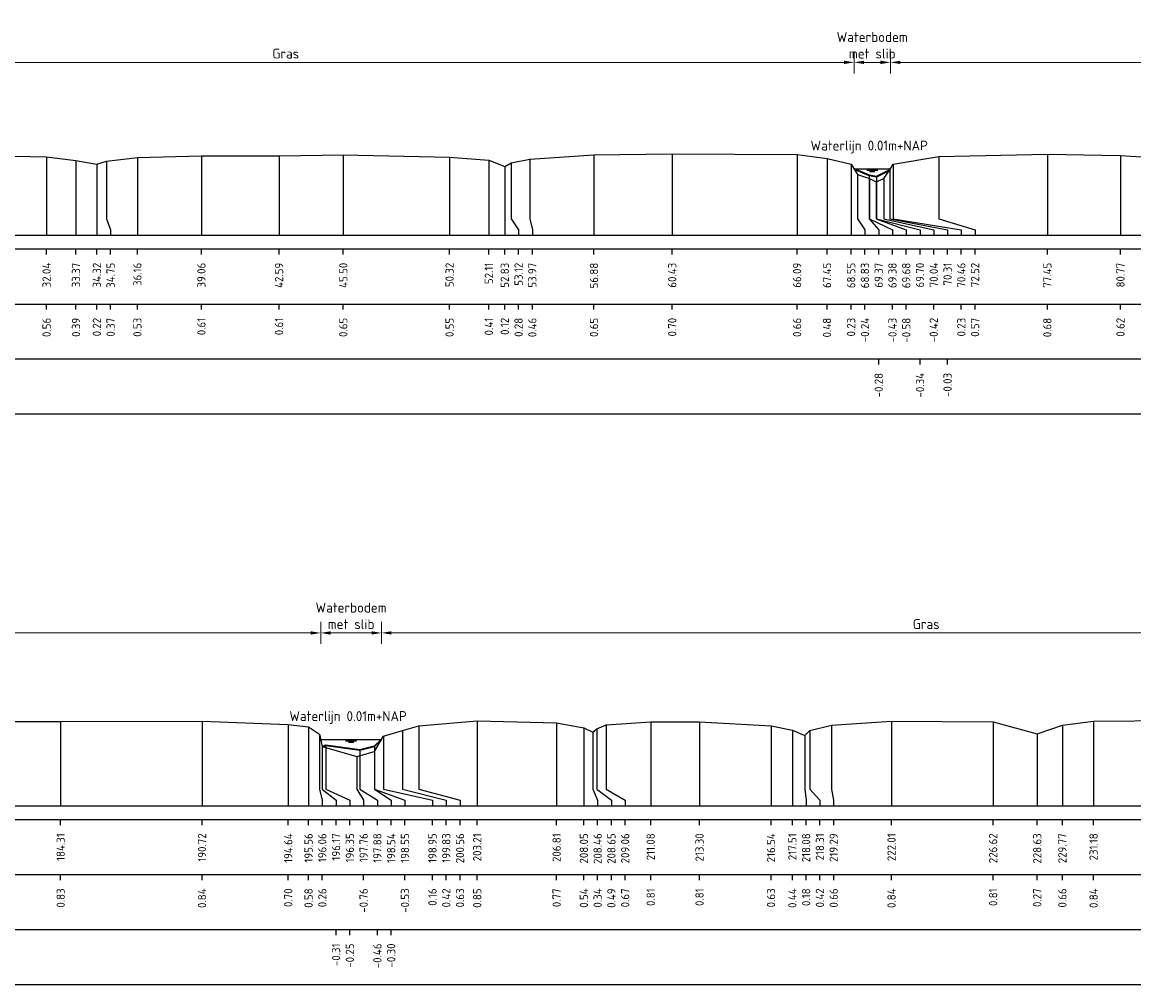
# Model space of a CAD drawing. Header units: metres. Extents: x 132725 to 140175, y 414354 to 417094.
# Tile 19 of 61: x 139881 to 139932, y 416391 to 416435. Entities that reach past the tile are written whole.
import ezdxf
from ezdxf.enums import TextEntityAlignment as Align

# ---------------------------------------------------------------- set-up
doc = ezdxf.new("R2010")
doc.units = ezdxf.units.M
doc.header["$PDMODE"] = 35
doc.header["$PDSIZE"] = 0.075
doc.layers.get('Defpoints').update_dxf_attribs({"true_color": 0x806000})
for name, color, linetype, lineweight in [('B-ME-GW-MAAIVELD-GD', 8, 'GW-MAAIVELD', 25), ('X-ME-AL-PROFIEL_BOVENKANT SLIB-GD', 42, 'Continuous', 35), ('X-XX-AL-DETAIL1-M', 7, 'Continuous', 18), ('X-XX-AL-NAP-T18', 7, 'Continuous', 18)]:
    doc.layers.add(name, color=color, linetype=linetype, lineweight=lineweight)
doc.layers.add('X-ME-AL-PROFIEL_WATERLIJN-GD', color=150, linetype='Continuous')
doc.layers.add('X-ME-AL-PROFIELRASTER-S', color=7, linetype='Continuous')
doc.styles.add('NLCS-ISO-ANNOTATIEF-T18', font='NLCS-ISO.ttf', dxfattribs={"height": 1.8})
doc.styles.add('NLCS-ISO-ANNOTATIVE-T18', font='NLCS-ISO.ttf', dxfattribs={"height": 1.8})
doc.linetypes.add('GW-MAAIVELD', pattern='A,12,[40,NLCS.SHX,S=1,R=0,X=0,Y=-0.5],12', length=24)
doc.dimstyles.new('NLCS-ANNOTATIEF-T18-PIJL_L2_H0', dxfattribs={"dimtxt": 2.5, "dimasz": 1.8, "dimexe": 2, "dimexo": 2, "dimgap": 0.7, "dimtad": 1, "dimzin": 0, "dimdsep": 46, "dimtxsty": 'NLCS-ISO-ANNOTATIEF-T18', "dimcen": 0, "dimdle": 2, "dimclrd": 256, "dimclre": 256, "dimclrt": 10, "dimaunit": 2, "dimadec": 0, "dimazin": 0, "dimtfac": 1, "dimtdec": 3, "dimtofl": 0, "dimtmove": 0, "dimatfit": 3, "dimfxl": 2, "dimfxlon": 1, "dimtfillclr": 256, "dimtolj": 1, "dimtzin": 0, "dimlwd": -1, "dimlwe": -1, "dimarcsym": 0})

# ---------------------------------------------------------------- blocks, each defined once
blk = doc.blocks.new('SAL-PROFIELRASTER_BALK_EIND1-SOD')
at = {"color": 0, "linetype": 'ByBlock', "lineweight": -2, "flags": 128}
for points in [[(0, 0), (1, 0)], [(0, -2.5), (1, -2.5)], [(0, -12.5), (1, -12.5)]]:
    blk.add_lwpolyline(points, dxfattribs=at)
blk = doc.blocks.new('SAL-PROFIELRASTER_BALK_EIND2-SOD')
at = {"color": 0, "linetype": 'ByBlock', "lineweight": -2}
blk.add_line((1, -12.5), (0, -12.5), dxfattribs=at)
blk = doc.blocks.new('SAL-PROFIELRASTER_BALK_DATA-SOD')
at = {"color": 0, "linetype": 'ByBlock', "lineweight": -2}
blk.add_lwpolyline([(0, -3.5), (0, -2.5)], dxfattribs=at)
at = {"color": 0, "linetype": 'ByBlock', "lineweight": -2, "style": 'NLCS-ISO-ANNOTATIVE-T18'}
blk.add_attdef('GETAL', text='', height=1.5, rotation=90, dxfattribs=at).set_placement((0.75, -5), align=Align.RIGHT)
blk = doc.blocks.new('SAL-PROFIELRASTER_AANHAAL-SOD')
at = {"color": 9, "linetype": 'ByBlock', "lineweight": -2, "flags": 128}
blk.add_lwpolyline([(0, 1), (0, 0)], dxfattribs=at)
blk = doc.blocks.new('SAL-PROFIELRASTER_AANHAAL_STAGGER-SOD')
at = {"color": 9, "linetype": 'ByBlock', "lineweight": -2, "flags": 128}
for points in [[(0, 0), (0, -0.25)], [(0, -0.25), (1, -0.75)], [(1, -0.75), (1, -1)]]:
    blk.add_lwpolyline(points, dxfattribs=at)
blk = doc.blocks.new('*D234')
at = {"layer": 'Defpoints', "color": 0, "transparency": 16777216}
for p in [(139852.765, 416407.094), (139852.765, 416402.258), (139894.603, 416402.258)]:
    blk.add_point(p, dxfattribs=at)
at = {"layer": 'X-XX-AL-DETAIL1-M', "transparency": 16777216}
for p, q in [((139852.765, 416406.594), (139852.765, 416407.594)), ((139894.603, 416406.594), (139894.603, 416407.594)), ((139894.153, 416407.094), (139853.215, 416407.094))]:
    blk.add_line(p, q, dxfattribs=at)
for points in [[(139853.215, 416407.169), (139853.215, 416407.019), (139852.765, 416407.094)], [(139894.153, 416407.169), (139894.153, 416407.019), (139894.603, 416407.094)]]:
    blk.add_solid(points, dxfattribs=at)
at = {"layer": 'X-XX-AL-DETAIL1-M', "color": 10, "transparency": 16777216, "insert": (139873.684, 416407.494), "char_height": 0.45, "attachment_point": 5, "style": 'NLCS-ISO-ANNOTATIEF-T18'}
blk.add_mtext('\\A1;Gras', dxfattribs=at)
blk = doc.blocks.new('*D235')
at = {"layer": 'Defpoints', "color": 0, "transparency": 16777216}
for p in [(139894.603, 416407.094), (139894.603, 416402.258), (139897.361, 416402.258)]:
    blk.add_point(p, dxfattribs=at)
at = {"layer": 'X-XX-AL-DETAIL1-M', "transparency": 16777216}
for p, q in [((139894.603, 416406.594), (139894.603, 416407.594)), ((139897.361, 416406.594), (139897.361, 416407.594)), ((139896.911, 416407.094), (139895.053, 416407.094))]:
    blk.add_line(p, q, dxfattribs=at)
for points in [[(139895.053, 416407.169), (139895.053, 416407.019), (139894.603, 416407.094)], [(139896.911, 416407.169), (139896.911, 416407.019), (139897.361, 416407.094)]]:
    blk.add_solid(points, dxfattribs=at)
at = {"layer": 'X-XX-AL-DETAIL1-M', "color": 10, "transparency": 16777216, "insert": (139895.982, 416407.869), "char_height": 0.45, "attachment_point": 5, "style": 'NLCS-ISO-ANNOTATIEF-T18'}
blk.add_mtext('\\A1;Waterbodem\\Pmet slib', dxfattribs=at)
blk = doc.blocks.new('*D236')
at = {"layer": 'Defpoints', "color": 0, "transparency": 16777216}
for p in [(139897.361, 416407.094), (139897.361, 416402.258), (139946.799, 416402.126)]:
    blk.add_point(p, dxfattribs=at)
at = {"layer": 'X-XX-AL-DETAIL1-M', "transparency": 16777216}
for p, q in [((139897.361, 416406.594), (139897.361, 416407.594)), ((139946.799, 416406.594), (139946.799, 416407.594)), ((139946.349, 416407.094), (139897.811, 416407.094))]:
    blk.add_line(p, q, dxfattribs=at)
for points in [[(139897.811, 416407.169), (139897.811, 416407.019), (139897.361, 416407.094)], [(139946.349, 416407.169), (139946.349, 416407.019), (139946.799, 416407.094)]]:
    blk.add_solid(points, dxfattribs=at)
at = {"layer": 'X-XX-AL-DETAIL1-M', "color": 10, "transparency": 16777216, "insert": (139922.08, 416407.494), "char_height": 0.45, "attachment_point": 5, "style": 'NLCS-ISO-ANNOTATIEF-T18'}
blk.add_mtext('\\A1;Gras', dxfattribs=at)
blk = doc.blocks.new('*D308')
at = {"layer": 'Defpoints', "color": 0, "transparency": 16777216}
for p in [(139867.228, 416432.992), (139867.228, 416428.156), (139918.808, 416428.156)]:
    blk.add_point(p, dxfattribs=at)
at = {"layer": 'X-XX-AL-DETAIL1-M', "transparency": 16777216}
for p, q in [((139867.228, 416432.492), (139867.228, 416433.492)), ((139918.808, 416432.492), (139918.808, 416433.492)), ((139918.358, 416432.992), (139867.678, 416432.992))]:
    blk.add_line(p, q, dxfattribs=at)
for points in [[(139867.678, 416433.067), (139867.678, 416432.917), (139867.228, 416432.992)], [(139918.358, 416433.067), (139918.358, 416432.917), (139918.808, 416432.992)]]:
    blk.add_solid(points, dxfattribs=at)
at = {"layer": 'X-XX-AL-DETAIL1-M', "color": 10, "transparency": 16777216, "insert": (139893.018, 416433.392), "char_height": 0.45, "attachment_point": 5, "style": 'NLCS-ISO-ANNOTATIEF-T18'}
blk.add_mtext('\\A1;Gras', dxfattribs=at)
blk = doc.blocks.new('*D309')
at = {"layer": 'Defpoints', "color": 0, "transparency": 16777216}
for p in [(139918.808, 416432.992), (139918.808, 416428.156), (139920.456, 416428.156)]:
    blk.add_point(p, dxfattribs=at)
at = {"layer": 'X-XX-AL-DETAIL1-M', "transparency": 16777216}
for p, q in [((139918.808, 416432.492), (139918.808, 416433.492)), ((139920.456, 416432.492), (139920.456, 416433.492)), ((139920.006, 416432.992), (139919.258, 416432.992))]:
    blk.add_line(p, q, dxfattribs=at)
for points in [[(139919.258, 416433.067), (139919.258, 416432.917), (139918.808, 416432.992)], [(139920.006, 416433.067), (139920.006, 416432.917), (139920.456, 416432.992)]]:
    blk.add_solid(points, dxfattribs=at)
at = {"layer": 'X-XX-AL-DETAIL1-M', "color": 10, "transparency": 16777216, "insert": (139919.632, 416433.767), "char_height": 0.45, "attachment_point": 5, "style": 'NLCS-ISO-ANNOTATIEF-T18'}
blk.add_mtext('\\A1;Waterbodem\\Pmet slib', dxfattribs=at)
blk = doc.blocks.new('*D304')
at = {"layer": 'Defpoints', "color": 0, "transparency": 16777216}
for p in [(139920.456, 416432.992), (139920.456, 416428.156), (139971.544, 416428.156)]:
    blk.add_point(p, dxfattribs=at)
at = {"layer": 'X-XX-AL-DETAIL1-M', "transparency": 16777216}
for p, q in [((139920.456, 416432.492), (139920.456, 416433.492)), ((139971.544, 416432.492), (139971.544, 416433.492)), ((139971.094, 416432.992), (139920.906, 416432.992))]:
    blk.add_line(p, q, dxfattribs=at)
for points in [[(139920.906, 416433.067), (139920.906, 416432.917), (139920.456, 416432.992)], [(139971.094, 416433.067), (139971.094, 416432.917), (139971.544, 416432.992)]]:
    blk.add_solid(points, dxfattribs=at)
at = {"layer": 'X-XX-AL-DETAIL1-M', "color": 10, "transparency": 16777216, "insert": (139946, 416433.392), "char_height": 0.45, "attachment_point": 5, "style": 'NLCS-ISO-ANNOTATIEF-T18'}
blk.add_mtext('\\A1;Gras', dxfattribs=at)

msp = doc.modelspace()

# ---------------------------------------------------------------- linework, layer by layer
at = {"layer": 'B-ME-GW-MAAIVELD-GD', "ltscale": 0.1, "flags": 128}
for points in [[(139850.128, 416428.796), (139851.731, 416428.628), (139852.548, 416428.348), (139853.051, 416428.449), (139855.452, 416428.808), (139858.437, 416428.89), (139862.15, 416428.866), (139863.762, 416428.791), (139865.361, 416428.407), (139865.587, 416427.878), (139866.101, 416427.569), (139866.647, 416427.427), (139867.052, 416427.736), (139867.276, 416428.27), (139868.144, 416428.649), (139870.106, 416428.84), (139873.178, 416428.862), (139875.708, 416428.836), (139879.952, 416428.748), (139882.163, 416428.704), (139883.497, 416428.534), (139884.444, 416428.364), (139884.878, 416428.514), (139886.284, 416428.679), (139889.19, 416428.754), (139892.714, 416428.754), (139895.629, 416428.795), (139900.45, 416428.695), (139902.233, 416428.557), (139902.957, 416428.269), (139903.246, 416428.429), (139904.101, 416428.605), (139907.004, 416428.796), (139910.555, 416428.847), (139916.221, 416428.81), (139917.58, 416428.627), (139918.675, 416428.376), (139918.962, 416427.902), (139919.508, 416427.715), (139919.811, 416427.566), (139920.163, 416427.726), (139920.435, 416428.121), (139920.587, 416428.374), (139922.652, 416428.713), (139927.58, 416428.826), (139930.898, 416428.77), (139932.304, 416428.68), (139933.266, 416428.423), (139933.964, 416428.615), (139936.001, 416428.778), (139941.467, 416428.782), (139944.978, 416428.68), (139945.867, 416428.424), (139946.277, 416428.573), (139949.173, 416428.747), (139954.277, 416428.837), (139956.212, 416428.767), (139957.437, 416428.587), (139958.327, 416428.334), (139958.531, 416428.538), (139961.449, 416428.816), (139966.726, 416428.822), (139970.537, 416428.591), (139971.416, 416428.374), (139971.905, 416427.541), (139972.175, 416427.511), (139972.798, 416427.488), (139973.263, 416427.464), (139973.582, 416427.754), (139973.864, 416428.161), (139974.175, 416428.354), (139975.007, 416428.653), (139978.36, 416428.857), (139982.199, 416428.874), (139986.749, 416428.896), (139990.23, 416428.924), (139996.389, 416428.924), (140000.627, 416428.788), (140001.672, 416428.556), (140001.861, 416428.262), (140002.043, 416427.878), (140002.186, 416427.737), (140003.235, 416427.437), (140003.446, 416427.352), (140003.816, 416427.674), (140004.123, 416428.048), (140004.667, 416428.262), (140005.133, 416428.427), (140006.348, 416428.616), (140008.88, 416428.827), (140012.052, 416428.873), (140016.328, 416428.931), (140020.144, 416428.855), (140022.589, 416428.837), (140024.242, 416428.518), (140024.839, 416428.356), (140025.29, 416428.594), (140026.51, 416428.838), (140028.79, 416428.897), (140031.339, 416428.965), (140034.434, 416428.976), (140040.851, 416428.985), (140044.764, 416428.841), (140045.684, 416428.722), (140046.188, 416428.403), (140046.298, 416427.841), (140047.883, 416427.383), (140048.681, 416427.617), (140049.082, 416428.308), (140049.954, 416428.563), (140050.688, 416428.773), (140053.338, 416429), (140056.942, 416428.913), (140058.178, 416428.689), (140058.586, 416428.485), (140058.774, 416428.638), (140059.187, 416428.818), (140061.212, 416428.957), (140063.427, 416428.958), (140066.672, 416428.78), (140067.64, 416428.584), (140068.206, 416428.329), (140068.436, 416428.561), (140069.417, 416428.802), (140072.141, 416428.982), (140076.752, 416428.96), (140078.754, 416428.411), (140079.894, 416428.803), (140081.31, 416428.984), (140085.042, 416429.014), (140089.908, 416428.985), (140092.067, 416428.907), (140094.16, 416428.943), (140095.204, 416428.769), (140096.824, 416428.38), (140097.999, 416428.226), (140099.96, 416427.312), (140101.133, 416427.391), (140102.104, 416427.551), (140103.053, 416427.581), (140103.813, 416427.757), (140104.717, 416428.145), (140105.796, 416428.789), (140107.285, 416429.037)], [(139698.495, 416402.898), (139700.098, 416402.73), (139700.915, 416402.45), (139701.418, 416402.551), (139703.82, 416402.91), (139706.804, 416402.992), (139710.517, 416402.968), (139712.129, 416402.893), (139713.729, 416402.509), (139713.955, 416401.98), (139714.468, 416401.671), (139715.014, 416401.529), (139715.419, 416401.838), (139715.643, 416402.372), (139716.511, 416402.751), (139718.473, 416402.942), (139721.545, 416402.964), (139724.075, 416402.938), (139728.319, 416402.85), (139730.531, 416402.806), (139731.864, 416402.636), (139732.811, 416402.466), (139733.245, 416402.616), (139734.651, 416402.781), (139737.557, 416402.856), (139741.081, 416402.856), (139743.996, 416402.897), (139748.817, 416402.797), (139750.6, 416402.659), (139751.324, 416402.371), (139751.613, 416402.531), (139752.468, 416402.707), (139755.371, 416402.898), (139758.922, 416402.949), (139764.588, 416402.912), (139765.947, 416402.729), (139767.042, 416402.478), (139767.329, 416402.004), (139767.875, 416401.817), (139768.178, 416401.668), (139768.53, 416401.828), (139768.802, 416402.223), (139768.955, 416402.476), (139771.019, 416402.815), (139775.947, 416402.928), (139779.265, 416402.872), (139780.671, 416402.782), (139781.633, 416402.525), (139782.331, 416402.717), (139784.368, 416402.88), (139789.834, 416402.884), (139793.345, 416402.782), (139794.235, 416402.526), (139794.644, 416402.675), (139797.54, 416402.849), (139802.644, 416402.939), (139804.579, 416402.869), (139805.804, 416402.689), (139806.694, 416402.436), (139806.898, 416402.64), (139809.816, 416402.918), (139815.093, 416402.924), (139818.904, 416402.693), (139819.783, 416402.476), (139820.272, 416401.643), (139820.543, 416401.613), (139821.165, 416401.59), (139821.63, 416401.566), (139821.949, 416401.856), (139822.231, 416402.263), (139822.542, 416402.456), (139823.374, 416402.755), (139826.727, 416402.959), (139830.566, 416402.976), (139835.116, 416402.998), (139838.597, 416403.026), (139844.756, 416403.026), (139848.994, 416402.89), (139850.039, 416402.658), (139850.228, 416402.364), (139850.41, 416401.98), (139850.553, 416401.839), (139851.603, 416401.539), (139851.814, 416401.454), (139852.183, 416401.776), (139852.491, 416402.15), (139853.035, 416402.364), (139853.5, 416402.529), (139854.715, 416402.718), (139857.247, 416402.929), (139860.419, 416402.975), (139864.695, 416403.033), (139868.511, 416402.957), (139870.956, 416402.939), (139872.609, 416402.62), (139873.206, 416402.458), (139873.657, 416402.696), (139874.877, 416402.94), (139877.157, 416402.999), (139879.706, 416403.067), (139882.802, 416403.078), (139889.218, 416403.087), (139893.131, 416402.943), (139894.051, 416402.824), (139894.555, 416402.505), (139894.666, 416401.943), (139896.25, 416401.485), (139897.048, 416401.719), (139897.449, 416402.41), (139898.321, 416402.665), (139899.056, 416402.875), (139901.705, 416403.102), (139905.309, 416403.015), (139906.545, 416402.791), (139906.953, 416402.587), (139907.141, 416402.74), (139907.555, 416402.92), (139909.579, 416403.059), (139911.794, 416403.06), (139915.039, 416402.882), (139916.007, 416402.686), (139916.573, 416402.431), (139916.803, 416402.663), (139917.784, 416402.904), (139920.508, 416403.084), (139925.119, 416403.062), (139927.121, 416402.513), (139928.261, 416402.905), (139929.677, 416403.086), (139933.409, 416403.116), (139938.275, 416403.087), (139940.434, 416403.009), (139942.527, 416403.045), (139943.571, 416402.871), (139945.191, 416402.482), (139946.366, 416402.328), (139948.327, 416401.414), (139949.5, 416401.493), (139950.471, 416401.653), (139951.42, 416401.683), (139952.18, 416401.859), (139953.084, 416402.247), (139954.163, 416402.891), (139955.652, 416403.139)]]:
    msp.add_lwpolyline(points, dxfattribs=at)
at = {"layer": 'X-ME-AL-PROFIEL_BOVENKANT SLIB-GD'}
for points in [[(139918.808, 416428.156), (139919.498, 416427.869), (139919.824, 416427.807), (139920.435, 416428.121)], [(139894.666, 416401.943), (139894.843, 416402.002), (139896.377, 416401.787), (139897.039, 416401.947), (139897.361, 416402.258)]]:
    msp.add_lwpolyline(points, dxfattribs=at)
at = {"layer": 'X-ME-AL-PROFIEL_WATERLIJN-GD'}
for points in [[(139918.808, 416428.156), (139920.456, 416428.156)], [(139919.382, 416428.095), (139919.882, 416428.095)], [(139919.507, 416428.035), (139919.757, 416428.035)], [(139894.603, 416402.258), (139897.361, 416402.258)], [(139895.732, 416402.197), (139896.232, 416402.197)], [(139895.857, 416402.138), (139896.107, 416402.138)]]:
    msp.add_lwpolyline(points, dxfattribs=at)

# ---------------------------------------------------------------- block references
at = {"layer": 'X-ME-AL-PROFIELRASTER-S'}
for p, yscale in [((139882.163, 416425.146), 3.558), ((139883.497, 416425.146), 3.388), ((139884.878, 416426.146), 2.368), ((139886.284, 416425.146), 3.533), ((139889.19, 416425.146), 3.608), ((139892.714, 416425.146), 3.608), ((139895.629, 416425.146), 3.649), ((139900.45, 416425.146), 3.549), ((139902.233, 416425.146), 3.411), ((139904.101, 416426.146), 2.459), ((139907.004, 416425.146), 3.65), ((139910.555, 416425.146), 3.701), ((139916.221, 416425.146), 3.664), ((139917.58, 416425.146), 3.481), ((139922.652, 416426.146), 2.567), ((139927.58, 416425.146), 3.68), ((139930.898, 416425.146), 3.624), ((139884.444, 416425.146), 3.218), ((139902.957, 416425.146), 3.123), ((139903.246, 416426.146), 2.283), ((139918.675, 416425.146), 3.23), ((139920.435, 416426.146), 1.975), ((139920.587, 416426.146), 2.228), ((139918.962, 416426.146), 1.756), ((139919.498, 416426.146), 1.723), ((139919.508, 416426.146), 1.569), ((139919.811, 416426.146), 1.42), ((139919.824, 416426.146), 1.661), ((139920.163, 416426.146), 1.58), ((139882.802, 416399.248), 3.83), ((139889.218, 416399.248), 3.839), ((139893.131, 416399.248), 3.695), ((139894.051, 416399.248), 3.576), ((139899.056, 416400.248), 2.627), ((139901.705, 416399.248), 3.854), ((139905.309, 416399.248), 3.767), ((139906.545, 416399.248), 3.543), ((139907.555, 416400.248), 2.672), ((139909.579, 416399.248), 3.811), ((139911.794, 416399.248), 3.812), ((139915.039, 416399.248), 3.634), ((139917.784, 416400.248), 2.656), ((139920.508, 416399.248), 3.836), ((139925.119, 416399.248), 3.814), ((139928.261, 416399.248), 3.657), ((139929.677, 416399.248), 3.838), ((139894.555, 416400.248), 2.257), ((139897.449, 416400.248), 2.162), ((139898.321, 416400.248), 2.417), ((139906.953, 416400.248), 2.339), ((139907.141, 416400.248), 2.492), ((139916.007, 416399.248), 3.438), ((139916.573, 416400.248), 2.183), ((139916.803, 416400.248), 2.415), ((139927.121, 416399.248), 3.265), ((139894.666, 416400.248), 1.695), ((139894.843, 416400.248), 1.754), ((139896.377, 416400.248), 1.539), ((139897.039, 416400.248), 1.699), ((139896.25, 416400.248), 1.237), ((139897.048, 416400.248), 1.471)]:
    msp.add_blockref('SAL-PROFIELRASTER_AANHAAL-SOD', p, dxfattribs=dict(at, yscale=yscale))
for p, xscale, zscale in [((139884.878, 416426.146), 0.1908817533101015, 0.1908817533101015), ((139903.246, 416426.146), 0.3362492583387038, 0.3362492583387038), ((139904.101, 416426.146), 0.1067183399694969, 0.1067183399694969), ((139918.962, 416426.146), 0.3382631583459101, 0.3382631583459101), ((139919.498, 416426.146), 0.4266004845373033, 0.4266004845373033), ((139919.508, 416426.146), 1.042039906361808, 1.042039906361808), ((139919.811, 416426.146), 1.364324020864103, 1.364324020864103), ((139919.824, 416426.146), 1.975964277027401, 1.975964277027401), ((139920.163, 416426.146), 2.261946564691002, 2.261946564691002), ((139920.435, 416426.146), 2.615272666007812, 2.615272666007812), ((139920.587, 416426.146), 3.087535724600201, 3.087535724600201), ((139922.652, 416426.146), 1.647911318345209, 1.647911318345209), ((139894.555, 416400.248), 0.1215628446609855, 0.1215628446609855), ((139894.666, 416400.248), 0.6357696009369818, 0.6357696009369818), ((139894.843, 416400.248), 1.083395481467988, 1.083395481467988), ((139896.25, 416400.248), 0.3011310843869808, 0.3011310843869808), ((139896.377, 416400.248), 0.7988564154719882, 0.7988564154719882), ((139897.039, 416400.248), 0.7627554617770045, 0.7627554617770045), ((139897.048, 416400.248), 1.377840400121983, 1.377840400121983), ((139897.449, 416400.248), 2.227292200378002, 2.227292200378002), ((139898.321, 416400.248), 1.979880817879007, 1.979880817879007), ((139899.056, 416400.248), 1.87070505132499, 1.87070505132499), ((139906.953, 416400.248), 0.2175451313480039, 0.2175451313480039), ((139907.141, 416400.248), 0.6543797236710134, 0.6543797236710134), ((139907.555, 416400.248), 0.8656707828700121, 0.8656707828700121), ((139916.573, 416400.248), 0.05903838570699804, 0.05903838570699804), ((139916.803, 416400.248), 0.4538700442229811, 0.4538700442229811), ((139917.784, 416400.248), 0.09751385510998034, 0.09751385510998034)]:
    msp.add_blockref('SAL-PROFIELRASTER_AANHAAL_STAGGER-SOD', p, dxfattribs=dict(at, xscale=xscale, zscale=zscale))
at = {"layer": 'X-ME-AL-PROFIELRASTER-S', "xscale": 258.5, "yscale": 0.25, "zscale": 257.7822511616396}
for name, p in [('SAL-PROFIELRASTER_BALK_EIND1-SOD', (139850.128, 416425.146)), ('SAL-PROFIELRASTER_BALK_EIND2-SOD', (139850.128, 416422.646)), ('SAL-PROFIELRASTER_BALK_EIND2-SOD', (139850.128, 416420.146)), ('SAL-PROFIELRASTER_BALK_EIND1-SOD', (139698.495, 416399.248)), ('SAL-PROFIELRASTER_BALK_EIND2-SOD', (139698.495, 416396.748)), ('SAL-PROFIELRASTER_BALK_EIND2-SOD', (139698.495, 416394.248))]:
    msp.add_blockref(name, p, dxfattribs=at)
at = {"layer": 'X-ME-AL-PROFIELRASTER-S', "xscale": 0.25, "yscale": 0.25, "zscale": 0.25}
for p, values in [((139882.163, 416425.146), {'GETAL': '32.04'}), ((139883.497, 416425.146), {'GETAL': '33.37'}), ((139884.444, 416425.146), {'GETAL': '34.32'}), ((139885.069, 416425.146), {'GETAL': '34.75'}), ((139886.284, 416425.146), {'GETAL': '36.16'}), ((139889.19, 416425.146), {'GETAL': '39.06'}), ((139892.714, 416425.146), {'GETAL': '42.59'}), ((139895.629, 416425.146), {'GETAL': '45.50'}), ((139900.45, 416425.146), {'GETAL': '50.32'}), ((139902.233, 416425.146), {'GETAL': '52.11'}), ((139902.957, 416425.146), {'GETAL': '52.83'}), ((139903.582, 416425.146), {'GETAL': '53.12'}), ((139904.207, 416425.146), {'GETAL': '53.97'}), ((139907.004, 416425.146), {'GETAL': '56.88'}), ((139910.555, 416425.146), {'GETAL': '60.43'}), ((139916.221, 416425.146), {'GETAL': '66.09'}), ((139917.58, 416425.146), {'GETAL': '67.45'}), ((139918.675, 416425.146), {'GETAL': '68.55'}), ((139919.3, 416425.146), {'GETAL': '68.83'}), ((139919.925, 416425.146), {'GETAL': '69.37'}), ((139920.55, 416425.146), {'GETAL': '69.38'}), ((139921.175, 416425.146), {'GETAL': '69.68'}), ((139921.8, 416425.146), {'GETAL': '69.70'}), ((139922.425, 416425.146), {'GETAL': '70.04'}), ((139923.05, 416425.146), {'GETAL': '70.31'}), ((139923.675, 416425.146), {'GETAL': '70.46'}), ((139924.3, 416425.146), {'GETAL': '72.52'}), ((139927.58, 416425.146), {'GETAL': '77.45'}), ((139930.898, 416425.146), {'GETAL': '80.77'}), ((139882.163, 416422.646), {'GETAL': '0.56'}), ((139883.497, 416422.646), {'GETAL': '0.39'}), ((139884.444, 416422.646), {'GETAL': '0.22'}), ((139885.069, 416422.646), {'GETAL': '0.37'}), ((139886.284, 416422.646), {'GETAL': '0.53'}), ((139889.19, 416422.646), {'GETAL': '0.61'}), ((139892.714, 416422.646), {'GETAL': '0.61'}), ((139895.629, 416422.646), {'GETAL': '0.65'}), ((139900.45, 416422.646), {'GETAL': '0.55'}), ((139902.233, 416422.646), {'GETAL': '0.41'}), ((139902.957, 416422.646), {'GETAL': '0.12'}), ((139903.582, 416422.646), {'GETAL': '0.28'}), ((139904.207, 416422.646), {'GETAL': '0.46'}), ((139907.004, 416422.646), {'GETAL': '0.65'}), ((139910.555, 416422.646), {'GETAL': '0.70'}), ((139916.221, 416422.646), {'GETAL': '0.66'}), ((139917.58, 416422.646), {'GETAL': '0.48'}), ((139918.675, 416422.646), {'GETAL': '0.23'}), ((139919.3, 416422.646), {'GETAL': '-0.24'}), ((139920.55, 416422.646), {'GETAL': '-0.43'}), ((139921.175, 416422.646), {'GETAL': '-0.58'}), ((139922.425, 416422.646), {'GETAL': '-0.42'}), ((139923.675, 416422.646), {'GETAL': '0.23'}), ((139924.3, 416422.646), {'GETAL': '0.57'}), ((139927.58, 416422.646), {'GETAL': '0.68'}), ((139930.898, 416422.646), {'GETAL': '0.62'}), ((139919.925, 416420.146), {'GETAL': '-0.28'}), ((139921.8, 416420.146), {'GETAL': '-0.34'}), ((139923.05, 416420.146), {'GETAL': '-0.03'}), ((139882.802, 416399.248), {'GETAL': '184.31'}), ((139889.218, 416399.248), {'GETAL': '190.72'}), ((139893.131, 416399.248), {'GETAL': '194.64'}), ((139894.051, 416399.248), {'GETAL': '195.56'}), ((139894.676, 416399.248), {'GETAL': '196.06'}), ((139895.301, 416399.248), {'GETAL': '196.17'}), ((139895.926, 416399.248), {'GETAL': '196.35'}), ((139896.551, 416399.248), {'GETAL': '197.76'}), ((139897.176, 416399.248), {'GETAL': '197.88'}), ((139897.801, 416399.248), {'GETAL': '198.54'}), ((139898.426, 416399.248), {'GETAL': '198.55'}), ((139899.676, 416399.248), {'GETAL': '198.95'}), ((139900.301, 416399.248), {'GETAL': '199.83'}), ((139900.926, 416399.248), {'GETAL': '200.56'}), ((139901.705, 416399.248), {'GETAL': '203.21'}), ((139905.309, 416399.248), {'GETAL': '206.81'}), ((139906.545, 416399.248), {'GETAL': '208.05'}), ((139907.17, 416399.248), {'GETAL': '208.46'}), ((139907.795, 416399.248), {'GETAL': '208.65'}), ((139908.42, 416399.248), {'GETAL': '209.06'}), ((139909.579, 416399.248), {'GETAL': '211.08'}), ((139911.794, 416399.248), {'GETAL': '213.30'}), ((139915.039, 416399.248), {'GETAL': '216.54'}), ((139916.007, 416399.248), {'GETAL': '217.51'}), ((139916.632, 416399.248), {'GETAL': '218.08'}), ((139917.257, 416399.248), {'GETAL': '218.31'}), ((139917.882, 416399.248), {'GETAL': '219.29'}), ((139920.508, 416399.248), {'GETAL': '222.01'}), ((139925.119, 416399.248), {'GETAL': '226.62'}), ((139927.121, 416399.248), {'GETAL': '228.63'}), ((139928.261, 416399.248), {'GETAL': '229.77'}), ((139929.677, 416399.248), {'GETAL': '231.18'}), ((139882.802, 416396.748), {'GETAL': '0.83'}), ((139889.218, 416396.748), {'GETAL': '0.84'}), ((139893.131, 416396.748), {'GETAL': '0.70'}), ((139894.051, 416396.748), {'GETAL': '0.58'}), ((139894.676, 416396.748), {'GETAL': '0.26'}), ((139896.551, 416396.748), {'GETAL': '-0.76'}), ((139898.426, 416396.748), {'GETAL': '-0.53'}), ((139899.676, 416396.748), {'GETAL': '0.16'}), ((139900.301, 416396.748), {'GETAL': '0.42'}), ((139900.926, 416396.748), {'GETAL': '0.63'}), ((139901.705, 416396.748), {'GETAL': '0.85'}), ((139905.309, 416396.748), {'GETAL': '0.77'}), ((139906.545, 416396.748), {'GETAL': '0.54'}), ((139907.17, 416396.748), {'GETAL': '0.34'}), ((139907.795, 416396.748), {'GETAL': '0.49'}), ((139908.42, 416396.748), {'GETAL': '0.67'}), ((139909.579, 416396.748), {'GETAL': '0.81'}), ((139911.794, 416396.748), {'GETAL': '0.81'}), ((139915.039, 416396.748), {'GETAL': '0.63'}), ((139916.007, 416396.748), {'GETAL': '0.44'}), ((139916.632, 416396.748), {'GETAL': '0.18'}), ((139917.257, 416396.748), {'GETAL': '0.42'}), ((139917.882, 416396.748), {'GETAL': '0.66'}), ((139920.508, 416396.748), {'GETAL': '0.84'}), ((139925.119, 416396.748), {'GETAL': '0.81'}), ((139927.121, 416396.748), {'GETAL': '0.27'}), ((139928.261, 416396.748), {'GETAL': '0.66'}), ((139929.677, 416396.748), {'GETAL': '0.84'}), ((139895.301, 416394.248), {'GETAL': '-0.31'}), ((139895.926, 416394.248), {'GETAL': '-0.25'}), ((139897.176, 416394.248), {'GETAL': '-0.46'}), ((139897.801, 416394.248), {'GETAL': '-0.30'})]:
    msp.add_blockref('SAL-PROFIELRASTER_BALK_DATA-SOD', p, dxfattribs=at).add_auto_attribs(values)

# ---------------------------------------------------------------- texts
at = {"layer": 'X-XX-AL-NAP-T18', "color": 10, "char_height": 0.45, "width": 15.43377, "attachment_point": 7, "style": 'NLCS-ISO-ANNOTATIEF-T18'}
for insert in [(139916.832, 416428.855), (139893.182, 416402.958)]:
    msp.add_mtext('Waterlijn 0.01m+NAP', dxfattribs=dict(at, insert=insert))

# ---------------------------------------------------------------- dimensions: what is measured, and where the dimension line sits
at = {"layer": 'X-XX-AL-DETAIL1-M'}
for base, p1, p2, text, picture, middle in [((139918.808, 416432.992), (139920.456, 416428.156), (139918.808, 416428.156), 'Waterbodem\\Pmet slib', '*D309', (139919.632, 416432.992)), ((139867.228, 416432.992), (139918.808, 416428.156), (139867.228, 416428.156), 'Gras', '*D308', (139893.018, 416432.992)), ((139920.456, 416432.992), (139971.544, 416428.156), (139920.456, 416428.156), 'Gras', '*D304', (139946, 416432.992)), ((139894.603, 416407.094), (139897.361, 416402.258), (139894.603, 416402.258), 'Waterbodem\\Pmet slib', '*D235', (139895.982, 416407.094)), ((139852.765, 416407.094), (139894.603, 416402.258), (139852.765, 416402.258), 'Gras', '*D234', (139873.684, 416407.094)), ((139897.361, 416407.094), (139946.799, 416402.126), (139897.361, 416402.258), 'Gras', '*D236', (139922.08, 416407.094))]:
    dim = msp.add_linear_dim(base=base, p1=p1, p2=p2, text=text, dimstyle='NLCS-ANNOTATIEF-T18-PIJL_L2_H0', dxfattribs=at)
    dim.commit()
    dim.dimension.update_dxf_attribs({"geometry": picture, "text_midpoint": middle, "dimtype": 160})

doc.saveas('drawing.dxf')
